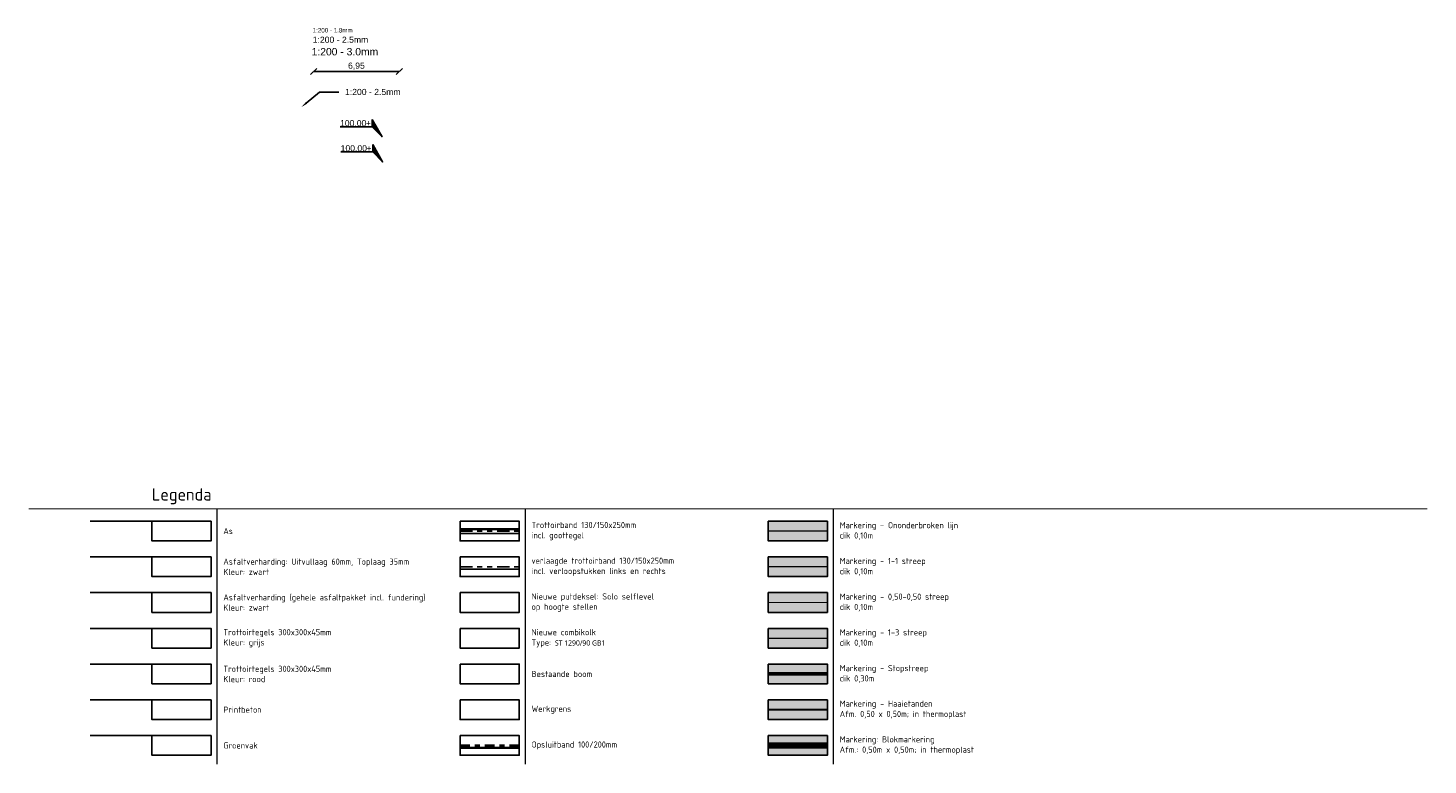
# Model space of a CAD drawing. Header units: metres. Extents: x 197458 to 198063, y 355297 to 355533.
# Tile 16 of 16: x 197950 to 198063, y 355473 to 355533. Entities that reach past the tile are written whole.
import ezdxf
from ezdxf import colors
from ezdxf.entities.mleader import LeaderData, LeaderLine
from ezdxf.enums import TextEntityAlignment as Align
from ezdxf.math import Vec2, Vec3

# ---------------------------------------------------------------- set-up
doc = ezdxf.new("R2010")
doc.units = ezdxf.units.M
for name, pattern in [('5050strp', [1, 0.5, -0.5]), ('V03 markering 1-3', [4, 1, -3]), ('VH-OPSLUITBAND_60X150', [10, 4, -2, 2, -2]), ('VH-TROTTOIRBAND_130-150', [15, 5, -2, 2, -2, 2, -2]), ('VW-1-1_STREEP', [2, 1, -1])]:
    doc.linetypes.add(name, pattern=pattern)
for name, color, linetype in [('B-XX-AL-HOOGTE_BESTAAND-T', 252, 'Continuous'), ('N-WE-VW-MARKERING_ONONDERBROKEN-G', 255, 'Continuous'), ('N-XX-AL-HOOGTE_NIEUW-T', 7, 'Continuous'), ('N-XX-VH-KANTOPSLUITING_TROTTOIRBAND_180_200_250-G', 7, 'Continuous'), ('N-XX-VH-KANTOPSLUITING_TROTTOIRBAND_INRITVERLOOPBAND-G', 10, 'Continuous'), ('N-XX-VH-KANTOPSLUITING_VOORKANTBAND-G', 7, 'VH-TROTTOIRBAND_130-150'), ('X-XX-AL-LEGENDA-G', 7, 'Continuous')]:
    doc.layers.add(name, color=color, linetype=linetype)
for name, color, linetype, lineweight in [('N-WE-VH-GOOT_TEGEL-G', 170, 'Continuous', 35), ('N-WE-VH-KANTOPSLUITING_OPSLUITBAND_60X150-G', 7, 'VH-OPSLUITBAND_60X150', 35), ('N-WE-VW-MARKERING-DWARS_BLOK_5050-G', 255, '5050strp', 35), ('N-WE-VW-MARKERING-LANGS_STREEP_13-G', 255, 'V03 markering 1-3', 0), ('N-WE-VW-MARKERING-STOPSTREEP-G', 255, 'Continuous', 0), ('N-WE-VW-MARKERING_DWARS_DRIEHOEK_5050-G', 255, 'VW-HAAIETAND50-L-N', 35), ('N-WE-VW-MARKERING_LANGS_STREEP_0.5_0.5-G', 255, 'VW-1-1_STREEP', 13), ('N-WE-VW-MARKERING_LANGS_STREEP_11-G', 255, 'VW-1-1_STREEP', 13), ('X-XX-AL-AANKLEDING-M', 7, 'Continuous', 18), ('X-XX-AL-AANKLEDING-T18', 1, 'Continuous', 18), ('X-XX-AL-AANKLEDING-T25', 7, 'Continuous', 25), ('X-XX-AL-AANKLEDING-T30', 2, 'Continuous', 30)]:
    doc.layers.add(name, color=color, linetype=linetype, lineweight=lineweight)
doc.styles.add('NLCS-ISO', font='NLCS-ISO.ttf')
doc.styles.add('NLCS_ISO', font='arial.ttf')
doc.styles.get("Standard").update_dxf_attribs({"font": 'arial.ttf'})
doc.linetypes.add('VW-HAAIETAND50-L-N', pattern='A,0,-0.5,[150,NLCS.SHX,S=1,R=0,X=-0.625,Y=0],-0.5', length=1)
doc.dimstyles.new('NLCS_1-200', dxfattribs={"dimscale": 0.2, "dimtxt": 2.5, "dimasz": 2.5, "dimexe": 1.25, "dimexo": 0.625, "dimtad": 1, "dimtxsty": 'Standard', "dimblk": 'OBLIQUE', "dimcen": 0, "dimse1": 1, "dimse2": 1, "dimadec": 0, "dimazin": 0, "dimtfac": 1, "dimtmove": 0, "dimatfit": 3, "dimfxl": 1, "dimarcsym": 0})

# ---------------------------------------------------------------- blocks, each defined once
blk = doc.blocks.new('_Oblique')
at = {"color": 0, "linetype": 'ByBlock', "lineweight": -2}
blk.add_line((-0.5, -0.5), (0.5, 0.5), dxfattribs=at)
blk = doc.blocks.new('*D9')
at = {"layer": 'Defpoints', "color": 0, "transparency": 16777216}
for p in [(197980, 355529.52), (197973.05, 355528.59), (197980, 355528.59)]:
    blk.add_point(p, dxfattribs=at)
at = {"layer": 'X-XX-AL-AANKLEDING-M', "color": 0, "lineweight": -2, "transparency": 16777216}
blk.add_line((197973.05, 355529.52), (197980, 355529.52), dxfattribs=at)
at = {"layer": 'X-XX-AL-AANKLEDING-M', "color": 0, "lineweight": -2, "transparency": 16777216, "xscale": 0.5, "yscale": 0.5, "zscale": 0.5, "rotation": 180}
blk.add_blockref('_Oblique', (197973.05, 355529.52), dxfattribs=at)
at = {"layer": 'X-XX-AL-AANKLEDING-M', "color": 0, "lineweight": -2, "transparency": 16777216, "xscale": 0.5, "yscale": 0.5, "zscale": 0.5}
blk.add_blockref('_Oblique', (197980, 355529.52), dxfattribs=at)
at = {"layer": 'X-XX-AL-AANKLEDING-M', "color": 0, "transparency": 16777216, "insert": (197976.52, 355529.95), "char_height": 0.5, "attachment_point": 5}
blk.add_mtext('6,95', dxfattribs=at)
blk = doc.blocks.new('Hoogtelabel')
h = blk.add_hatch(color=256)
h.dxf.hatch_style = 1
h.paths.add_polyline_path([(-4, 7), (-4, 4), (0, 0)])
blk.add_lwpolyline([(-4, 7), (-4, 4), (0, 0)], close=True)
blk.add_lwpolyline([(-17, 4), (-4, 4)])
at = {"insert": (-4.51, 4.25), "char_height": 2.5, "attachment_point": 9, "style": 'NLCS_ISO'}
blk.add_mtext_dynamic_manual_height_columns('+', width=2.8774, gutter_width=0.3, heights=[0], dxfattribs=at)
at = {"style": 'NLCS_ISO'}
blk.add_attdef('HOOGTE', text='', height=2.5, dxfattribs=at).set_placement((-6.35, 4.25), align=Align.RIGHT)

msp = doc.modelspace()

# ---------------------------------------------------------------- hatches: boundary and pattern name
at = {"layer": 'X-XX-AL-LEGENDA-G'}
h = msp.add_hatch(color=252, dxfattribs=at)
h.dxf.hatch_style = 1
h.paths.add_polyline_path([(198009.927, 355493.024), (198014.727, 355493.024), (198014.727, 355491.424), (198009.927, 355491.424)])
h = msp.add_hatch(color=252, dxfattribs=at)
h.dxf.hatch_style = 1
h.paths.add_polyline_path([(198009.927, 355490.124), (198014.727, 355490.124), (198014.727, 355488.524), (198009.927, 355488.524)])
h = msp.add_hatch(color=252, dxfattribs=at)
h.dxf.hatch_style = 1
h.paths.add_polyline_path([(198009.927, 355487.224), (198014.727, 355487.224), (198014.727, 355485.624), (198009.927, 355485.624)])
h = msp.add_hatch(color=252, dxfattribs=at)
h.dxf.hatch_style = 1
h.paths.add_polyline_path([(198009.927, 355484.324), (198014.727, 355484.324), (198014.727, 355482.724), (198009.927, 355482.724)])
h = msp.add_hatch(color=252, dxfattribs=at)
h.dxf.hatch_style = 1
h.paths.add_polyline_path([(198009.927, 355481.424), (198014.727, 355481.424), (198014.727, 355479.824), (198009.927, 355479.824)])
h = msp.add_hatch(color=252, dxfattribs=at)
h.dxf.hatch_style = 1
h.paths.add_polyline_path([(198009.927, 355478.524), (198014.727, 355478.524), (198014.727, 355476.924), (198009.927, 355476.924)])
h = msp.add_hatch(color=252, dxfattribs=at)
h.dxf.hatch_style = 1
h.paths.add_polyline_path([(198009.927, 355475.624), (198014.727, 355475.624), (198014.727, 355474.024), (198009.927, 355474.024)])

# ---------------------------------------------------------------- linework, layer by layer
at = {"layer": 'Defpoints', "color": 6, "flags": 128}
for points in [[(197959.927, 355493.024), (197954.927, 355493.024)], [(197959.927, 355490.124), (197954.927, 355490.124)], [(197959.927, 355487.224), (197954.927, 355487.224)], [(197959.927, 355484.324), (197954.927, 355484.324)], [(197959.927, 355481.424), (197954.927, 355481.424)], [(197959.927, 355478.524), (197954.927, 355478.524)], [(197959.927, 355475.624), (197954.927, 355475.624)]]:
    msp.add_lwpolyline(points, dxfattribs=at)
at = {"layer": 'N-WE-VH-GOOT_TEGEL-G', "ltscale": 0.2, "flags": 128}
msp.add_lwpolyline([(197984.927, 355492.374), (197989.727, 355492.374)], dxfattribs=at)
at = {"layer": 'N-WE-VH-KANTOPSLUITING_OPSLUITBAND_60X150-G', "ltscale": 0.2}
msp.add_lwpolyline([(197984.927, 355474.824), (197989.727, 355474.824)], dxfattribs=at)
at = {"layer": 'N-WE-VH-KANTOPSLUITING_OPSLUITBAND_60X150-G', "linetype": 'Continuous'}
msp.add_lwpolyline([(197984.927, 355474.624), (197989.727, 355474.624)], dxfattribs=at)
at = {"layer": 'N-WE-VW-MARKERING-DWARS_BLOK_5050-G', "const_width": 0.5, "flags": 128}
msp.add_lwpolyline([(198009.927, 355474.824), (198014.727, 355474.824)], dxfattribs=at)
at = {"layer": 'N-WE-VW-MARKERING-LANGS_STREEP_13-G', "const_width": 0.1, "flags": 128}
msp.add_lwpolyline([(198009.927, 355483.524), (198014.727, 355483.524)], dxfattribs=at)
at = {"layer": 'N-WE-VW-MARKERING-STOPSTREEP-G', "const_width": 0.3, "flags": 128}
msp.add_lwpolyline([(198009.927, 355480.624), (198014.727, 355480.624)], dxfattribs=at)
at = {"layer": 'N-WE-VW-MARKERING_DWARS_DRIEHOEK_5050-G', "const_width": 0.15, "flags": 128}
msp.add_lwpolyline([(198009.927, 355477.724), (198014.727, 355477.724)], dxfattribs=at)
at = {"layer": 'N-WE-VW-MARKERING_LANGS_STREEP_0.5_0.5-G', "ltscale": 0.5, "const_width": 0.1}
msp.add_lwpolyline([(198009.927, 355486.424), (198014.727, 355486.424)], dxfattribs=at)
at = {"layer": 'N-WE-VW-MARKERING_LANGS_STREEP_11-G', "const_width": 0.1, "flags": 128}
msp.add_lwpolyline([(198009.927, 355489.324), (198014.727, 355489.324)], dxfattribs=at)
at = {"layer": 'N-WE-VW-MARKERING_ONONDERBROKEN-G', "const_width": 0.1}
msp.add_lwpolyline([(198009.927, 355492.224), (198014.727, 355492.224)], dxfattribs=at)
at = {"layer": 'N-XX-VH-KANTOPSLUITING_TROTTOIRBAND_180_200_250-G', "flags": 128}
msp.add_lwpolyline([(197984.927, 355492.024), (197989.727, 355492.024)], dxfattribs=at)
at = {"layer": 'N-XX-VH-KANTOPSLUITING_TROTTOIRBAND_INRITVERLOOPBAND-G'}
msp.add_lwpolyline([(197984.927, 355489.124), (197989.727, 355489.124)], dxfattribs=at)
at = {"layer": 'N-XX-VH-KANTOPSLUITING_VOORKANTBAND-G', "ltscale": 0.2, "flags": 128}
for points in [[(197984.927, 355492.224), (197989.727, 355492.224)], [(197984.927, 355489.324), (197989.727, 355489.324)]]:
    msp.add_lwpolyline(points, dxfattribs=at)
at = {"layer": 'X-XX-AL-LEGENDA-G', "const_width": 0.1}
for points in [[(197949.927, 355494.024), (198063.404, 355494.024)], [(197965.216, 355494.024), (197965.216, 355473.285)], [(197990.216, 355494.024), (197990.216, 355473.285)], [(198015.216, 355494.024), (198015.216, 355473.285)]]:
    msp.add_lwpolyline(points, dxfattribs=at)
at = {"layer": 'X-XX-AL-LEGENDA-G', "flags": 128}
for points in [[(197959.927, 355493.024), (197964.727, 355493.024), (197964.727, 355491.424), (197959.927, 355491.424)], [(197984.927, 355493.024), (197989.727, 355493.024), (197989.727, 355491.424), (197984.927, 355491.424)], [(198009.927, 355493.024), (198014.727, 355493.024), (198014.727, 355491.424), (198009.927, 355491.424)], [(197959.927, 355490.124), (197964.727, 355490.124), (197964.727, 355488.524), (197959.927, 355488.524)], [(197984.927, 355490.124), (197989.727, 355490.124), (197989.727, 355488.524), (197984.927, 355488.524)], [(198009.927, 355490.124), (198014.727, 355490.124), (198014.727, 355488.524), (198009.927, 355488.524)], [(197959.927, 355487.224), (197964.727, 355487.224), (197964.727, 355485.624), (197959.927, 355485.624)], [(197984.927, 355487.224), (197989.727, 355487.224), (197989.727, 355485.624), (197984.927, 355485.624)], [(198009.927, 355487.224), (198014.727, 355487.224), (198014.727, 355485.624), (198009.927, 355485.624)], [(197959.927, 355484.324), (197964.727, 355484.324), (197964.727, 355482.724), (197959.927, 355482.724)], [(197984.927, 355484.324), (197989.727, 355484.324), (197989.727, 355482.724), (197984.927, 355482.724)], [(198009.927, 355484.324), (198014.727, 355484.324), (198014.727, 355482.724), (198009.927, 355482.724)], [(197959.927, 355481.424), (197964.727, 355481.424), (197964.727, 355479.824), (197959.927, 355479.824)], [(197984.927, 355481.424), (197989.727, 355481.424), (197989.727, 355479.824), (197984.927, 355479.824)], [(198009.927, 355481.424), (198014.727, 355481.424), (198014.727, 355479.824), (198009.927, 355479.824)], [(197959.927, 355478.524), (197964.727, 355478.524), (197964.727, 355476.924), (197959.927, 355476.924)], [(197984.927, 355478.524), (197989.727, 355478.524), (197989.727, 355476.924), (197984.927, 355476.924)], [(198009.927, 355478.524), (198014.727, 355478.524), (198014.727, 355476.924), (198009.927, 355476.924)], [(197959.927, 355475.624), (197964.727, 355475.624), (197964.727, 355474.024), (197959.927, 355474.024)], [(197984.927, 355475.624), (197989.727, 355475.624), (197989.727, 355474.024), (197984.927, 355474.024)], [(198009.927, 355475.624), (198014.727, 355475.624), (198014.727, 355474.024), (198009.927, 355474.024)]]:
    msp.add_lwpolyline(points, close=True, dxfattribs=at)

# ---------------------------------------------------------------- block references
at = {"layer": 'B-XX-AL-HOOGTE_BESTAAND-T', "xscale": 0.2, "yscale": 0.2, "zscale": 2}
msp.add_blockref('Hoogtelabel', (197978.646, 355522.189), dxfattribs=at).add_auto_attribs({'HOOGTE': '100.00'})
at = {"layer": 'N-XX-AL-HOOGTE_NIEUW-T', "xscale": 0.2, "yscale": 0.2, "zscale": 2}
msp.add_blockref('Hoogtelabel', (197978.597, 355524.229), dxfattribs=at).add_auto_attribs({'HOOGTE': '100.00'})

# ---------------------------------------------------------------- texts
at = {"layer": 'X-XX-AL-AANKLEDING-T18', "style": 'NLCS_ISO'}
msp.add_text('1:200 - 1.8mm', height=0.36, dxfattribs=at).set_placement((197972.972, 355532.687))
at = {"layer": 'X-XX-AL-AANKLEDING-T25', "style": 'NLCS_ISO'}
msp.add_text('1:200 - 2.5mm', height=0.5, dxfattribs=at).set_placement((197972.978, 355531.852))
at = {"layer": 'X-XX-AL-AANKLEDING-T30', "style": 'NLCS_ISO'}
msp.add_text('1:200 - 3.0mm', height=0.6, dxfattribs=at).set_placement((197972.885, 355530.829))
at = {"layer": 'X-XX-AL-LEGENDA-G', "width": 20, "attachment_point": 4, "style": 'NLCS-ISO'}
for s, insert, char_height in [('Legenda', (197959.927, 355495.048), 1), ('Trottoirband 130/150x250mm\\Pincl. goottegel', (197990.727, 355492.224), 0.5), ('Markering - Ononderbroken lijn\\Pdik 0,10m', (198015.727, 355492.224), 0.5), ('As', (197965.727, 355492.224), 0.5), ('Asfaltverharding: Uitvullaag 60mm, Toplaag 35mm\\PKleur: zwart', (197965.727, 355489.324), 0.5), ('verlaagde trottoirband 130/150x250mm\\Pincl. verloopstukken links en rechts', (197990.727, 355489.324), 0.5), ('Markering - 1-1 streep\\Pdik 0,10m', (198015.727, 355489.324), 0.5), ('Asfaltverharding (gehele asfaltpakket incl. fundering)\\PKleur: zwart', (197965.727, 355486.424), 0.5), ('Nieuwe putdeksel: Solo selflevel\\Pop hoogte stellen', (197990.727, 355486.424), 0.5), ('Markering - 0,50-0,50 streep\\Pdik 0,10m', (198015.727, 355486.424), 0.5), ('Trottoirtegels 300x300x45mm\\PKleur: grijs', (197965.727, 355483.524), 0.5), ('Nieuwe combikolk\\PType: {\\fSegoe UI|b0|i0|c0|p34;\\H0.83333x;ST 1290/90 GB1 }', (197990.727, 355483.524), 0.5), ('Markering - 1-3 streep\\Pdik 0,10m', (198015.727, 355483.524), 0.5), ('Trottoirtegels 300x300x45mm\\PKleur: rood', (197965.727, 355480.624), 0.5), ('Markering - Stopstreep\\Pdik 0,30m', (198015.727, 355480.624), 0.5), ('Bestaande boom', (197990.727, 355480.624), 0.5), ('Printbeton', (197965.727, 355477.724), 0.5), ('Werkgrens', (197990.727, 355477.724), 0.5), ('Markering - Haaietanden\\PAfm. 0,50 x 0,50m; in thermoplast', (198015.727, 355477.724), 0.5), ('Markering: Blokmarkering\\PAfm.: 0,50m x 0,50m; in thermoplast', (198015.727, 355474.824), 0.5), ('Groenvak', (197965.727, 355474.824), 0.5), ('Opsluitband 100/200mm', (197990.727, 355474.824), 0.5)]:
    msp.add_mtext(s, dxfattribs=dict(at, insert=insert, char_height=char_height))

# ---------------------------------------------------------------- dimensions: what is measured, and where the dimension line sits
at = {"layer": 'X-XX-AL-AANKLEDING-M'}
dim = msp.add_aligned_dim(p1=(197973.046, 355528.585), p2=(197980, 355528.585), distance=0.937, dimstyle='NLCS_1-200', dxfattribs=at)
dim.commit()
dim.dimension.update_dxf_attribs({"geometry": '*D9', "text_midpoint": (197976.523, 355529.948)})

# ---------------------------------------------------------------- leaders
at = {"layer": 'X-XX-AL-AANKLEDING-T25'}
ml = msp.add_multileader_mtext('Standard', dxfattribs=at)
ml.set_content('1:200 - 2.5mm', color=256, style='NLCS_ISO')
ml.set_leader_properties()
ml.build(insert=Vec2(0, 0))
ml.multileader.update_dxf_attribs({"arrow_head_size": 0.5})
ctx = ml.context
ctx.base_point, ctx.char_height, ctx.arrow_head_size, ctx.landing_gap_size, ctx.plane_origin = Vec3(197975.097, 355527.857), 0.5, 0.5, 0.5, Vec3(197961.067, 355517.379)
notes = []
notes.append((ctx, [(0, (1, 1, 0), (197973.535, 355527.857), (1, 0), 1.562, [(0, [(197972.064, 355526.637)], 0, [])])]))
ctx.mtext.insert, ctx.mtext.flow_direction = Vec3(197975.597, 355528.111), 5
for ctx, leaders in notes:
    for number, flags, end, landing, length, lines in leaders:
        leader = LeaderData()
        leader.index, (leader.has_last_leader_line, leader.has_dogleg_vector, leader.attachment_direction) = number, flags
        leader.last_leader_point, leader.dogleg_vector, leader.dogleg_length = Vec3(end), Vec3(landing), length
        for number, points, colour, breaks in lines:
            line = LeaderLine()
            line.index, line.vertices, line.color, line.breaks = number, Vec3.list(points), colors.encode_raw_color(colour), breaks
            leader.lines.append(line)
        ctx.leaders.append(leader)

doc.saveas('drawing.dxf')
